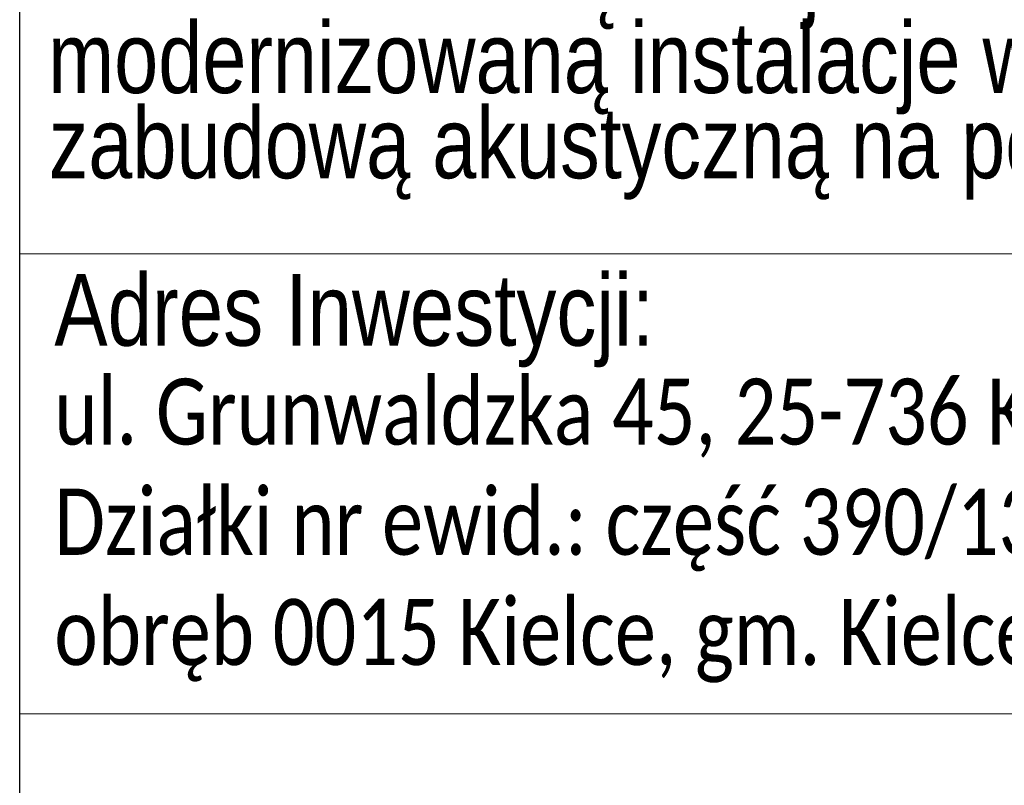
# Model space of a CAD drawing. Header units: millimetres. Extents: x -41546 to -38339, y -47321 to -45836.
# Tile 13 of 16: x -38569 to -38472, y -46707 to -46632. Entities that reach past the tile are written whole.
import ezdxf

# ---------------------------------------------------------------- set-up
doc = ezdxf.new("R2010")
doc.units = ezdxf.units.MM
doc.layers.add('1', color=1, linetype='Continuous')
doc.layers.add('A_tabelka', color=8, linetype='Continuous', lineweight=0)
doc.layers.add('G-ANNO-TTLB', color=6, linetype='Continuous', lineweight=9)
doc.styles.add('Arial_12', font='arial.ttf', dxfattribs={"height": 9})
doc.styles.add('Arial_13', font='arial.ttf', dxfattribs={"width": 0.8, "height": 15})
doc.styles.add('Arial_16', font='arial.ttf', dxfattribs={"height": 9})
doc.styles.add('Arial_20', font='arial.ttf', dxfattribs={"width": 0.8, "height": 14})
doc.styles.add('Morena_tabelka bud A0$0$morena', font='arial.ttf', dxfattribs={"width": 0.8, "height": 25})

# ---------------------------------------------------------------- blocks, each defined once
blk = doc.blocks.new('TAB_ART_KONSTR')
at = {"layer": '1', "color": 0}
blk.add_lwpolyline([(-762.45, 1077.31), (0, 1077.31), (0, 0), (-762.45, 0)], close=True, dxfattribs=at)
at = {"layer": 'A_tabelka', "color": 0, "ltscale": 0.25}
for points in [[(-762.45, 686.77), (0, 686.77)], [(-762.45, 526.88), (0, 526.88)]]:
    blk.add_lwpolyline(points, dxfattribs=at)
at = {"layer": 'A_tabelka', "color": 7, "ltscale": 0.25, "style": 'Morena_tabelka bud A0$0$morena', "width": 0.8}
for s, p in [(' w ścianie zewnętrznej oraz czterech otworów w dachu pod ', (-760.03, 772.28)), ('modernizowaną instalacje wentylacji mechanicznej wraz z jej', (-752.58, 742.67)), (' zabudową akustyczną na poziomie tarasu IV piętra budynku.', (-760.03, 713.05))]:
    blk.add_text(s, height=24.679, dxfattribs=at).set_placement(p)
at = {"layer": 'A_tabelka', "ltscale": 0.25, "style": 'Morena_tabelka bud A0$0$morena', "width": 0.8}
blk.add_text('Adres Inwestycji:', height=24.882, dxfattribs=at).set_placement((-750.41, 654.83))
at = {"layer": 'A_tabelka', "color": 7, "ltscale": 0.25, "insert": (-750.41, 643.42), "char_height": 22.9839, "width": 723.6958, "attachment_point": 1, "style": 'Morena_tabelka bud A0$0$morena'}
blk.add_mtext('\\pxsm1,ql;\\A1;\\fCalibri|b0|i0|c238|p34;\\C0;ul. Grunwaldzka 45, 25-736 Kielce\\P\\pq*;Działki nr ewid.: część 390/13\\Pobręb 0015 Kielce, gm. Kielce, pow. Miasto Kielce', dxfattribs=at)
at = {"layer": 'G-ANNO-TTLB', "color": 2}
for tag, p, height, style, width in [('NAZWA_RYS', (-568.25, 266.54), 21, 'Arial_13', 0.8), ('REWIZJA_RYS', (-679.43, 16.89), 19.87, 'Arial_20', 0.9), ('SKALA_RYS', (-490.54, 16.64), 19.87, 'Arial_12', 0.9), ('NUMER_RYS', (-120.27, 11.74), 25, 'Arial_12', 0.9)]:
    blk.add_attdef(tag, p, '', height=height, dxfattribs=dict(at, style=style, width=width))
at = {"layer": 'G-ANNO-TTLB', "color": 2, "style": 'Arial_16', "width": 0.8}
blk.add_attdef('DATA_RYS', (-168, 53.11), '', height=18.06, rotation=90, dxfattribs=at)

msp = doc.modelspace()

# ---------------------------------------------------------------- block references
at = {"lineweight": -2, "xscale": 0.28125, "yscale": 0.28125, "zscale": 0.28125}
msp.add_blockref('TAB_ART_KONSTR', (-38354.112, -46847.933), dxfattribs=at)

doc.saveas('drawing.dxf')
